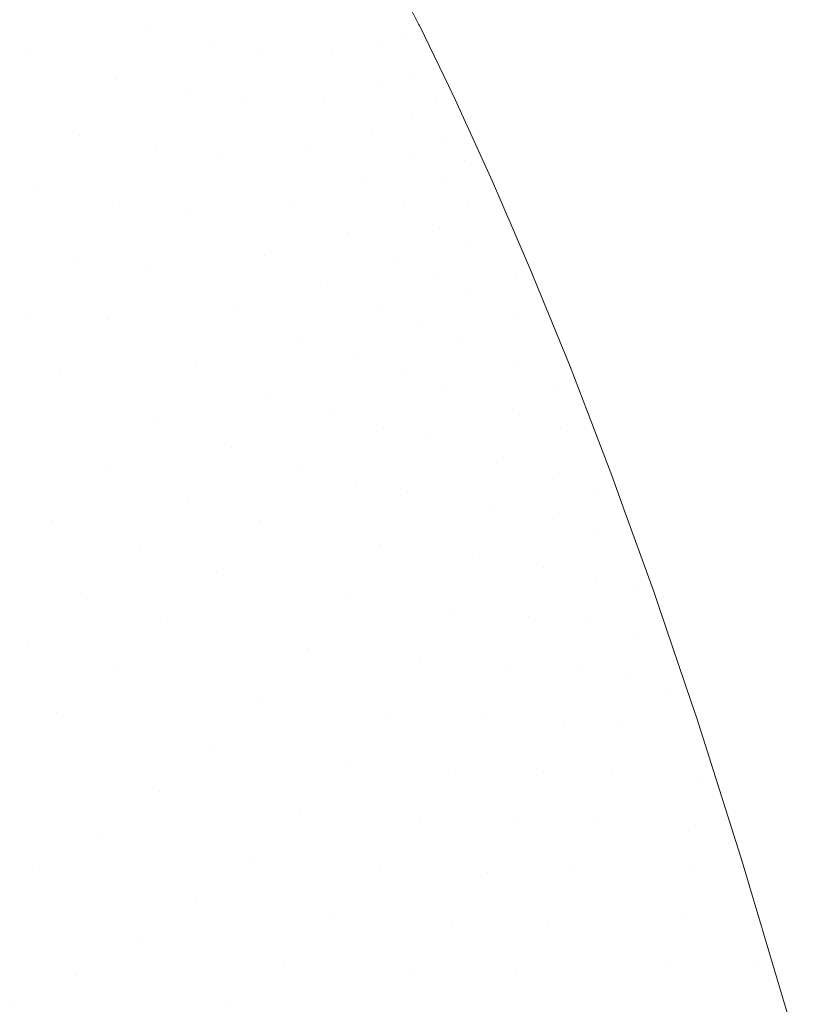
# Model space of a CAD drawing. Header units: centimetres. Extents: x -68 to 68, y -30 to 21.
# Tile 25 of 27: x 65.92 to 67.99, y 14.62 to 17.21. Entities that reach past the tile are written whole.
import ezdxf

# ---------------------------------------------------------------- set-up
doc = ezdxf.new("R2010")
doc.units = ezdxf.units.CM
doc.header["$LTSCALE"] = 2.54
doc.layers.add('Lucido design-1', color=7, linetype='Continuous')

# ---------------------------------------------------------------- blocks, each defined once
blk = doc.blocks.new('Gruppo-1')
at = {"color": 1, "linetype": 'Continuous', "lineweight": 9}
for points, invisible_edges in [([(66.2571, 17.1896, 173.4026), (66.1184, 17.4073, 173.5283), (66.0364, 17.2679, 173.6292)], 11), ([(66.1184, 17.4073, 173.5283), (66.2571, 17.1896, 173.4026), (66.3224, 17.3267, 173.2996)], 11), ([(66.7476, 17.1262, 172.5844), (66.6174, 17.3791, 172.7693), (66.5949, 17.256, 172.8736)], 11), ([(66.6174, 17.3791, 172.7693), (66.7476, 17.1262, 172.5844), (66.7594, 17.2464, 172.487)], 11), ([(66.8667, 17.1476, 172.2201), (66.7603, 17.3593, 172.3898), (66.7594, 17.2464, 172.487)], 11), ([(66.7603, 17.3593, 172.3898), (66.8667, 17.1476, 172.2201), (66.8597, 17.2565, 172.1296)], 11), ([(66.8442, 17.3581, 172.0408), (66.9377, 17.1722, 171.8784), (66.8782, 17.3801, 171.7344)], 11), ([(66.9377, 17.1722, 171.8784), (66.8887, 17.3597, 171.7152), (66.8782, 17.3801, 171.7344)], 9), ([(66.9731, 17.1946, 171.5602), (66.8887, 17.3597, 171.7152), (66.9377, 17.1722, 171.8784)], 10), ([(66.9377, 17.1722, 171.8784), (66.8442, 17.3581, 172.0408), (66.8597, 17.2565, 172.1296)], 11), ([(66.4264, 17.1463, 173.1845), (66.3224, 17.3267, 173.2996), (66.2571, 17.1896, 173.4026)], 11), ([(66.3224, 17.3267, 173.2996), (66.4264, 17.1463, 173.1845), (66.4763, 17.2803, 173.0814)], 11), ([(65.8483, 17.2536, 173.789), (65.9394, 17.1239, 173.719), (66.0364, 17.2679, 173.6292)], 11), ([(66.1765, 17.0475, 173.4972), (66.0364, 17.2679, 173.6292), (65.9394, 17.1239, 173.719)], 11), ([(66.0364, 17.2679, 173.6292), (66.1765, 17.0475, 173.4972), (66.2571, 17.1896, 173.4026)], 11), ([(66.559, 17.1259, 172.9756), (66.4763, 17.2803, 173.0814), (66.4264, 17.1463, 173.1845)], 11), ([(66.4763, 17.2803, 173.0814), (66.559, 17.1259, 172.9756), (66.5949, 17.256, 172.8736)], 11), ([(66.7236, 16.9992, 172.681), (66.5949, 17.256, 172.8736), (66.559, 17.1259, 172.9756)], 11), ([(66.5949, 17.256, 172.8736), (66.7236, 16.9992, 172.681), (66.7476, 17.1262, 172.5844)], 11), ([(66.8597, 17.2565, 172.1296), (66.9515, 17.0679, 171.9632), (66.9377, 17.1722, 171.8784)], 11), ([(66.9515, 17.0679, 171.9632), (66.8597, 17.2565, 172.1296), (66.8667, 17.1476, 172.2201)], 11), ([(65.9394, 17.1239, 173.719), (65.8483, 17.2536, 173.789), (65.7362, 17.1072, 173.8679)], 11), ([(66.864, 17.0316, 172.3118), (66.7594, 17.2464, 172.487), (66.7476, 17.1262, 172.5844)], 11), ([(66.7594, 17.2464, 172.487), (66.864, 17.0316, 172.3118), (66.8667, 17.1476, 172.2201)], 11), ([(66.3615, 17.0069, 173.2818), (66.2571, 17.1896, 173.4026), (66.1765, 17.0475, 173.4972)], 11), ([(66.2571, 17.1896, 173.4026), (66.3615, 17.0069, 173.2818), (66.4264, 17.1463, 173.1845)], 11), ([(66.9377, 17.1722, 171.8784), (67.0204, 16.999, 171.7134), (66.9731, 17.1946, 171.5602)], 11), ([(67.0204, 16.999, 171.7134), (66.9749, 17.1908, 171.5563), (66.9731, 17.1946, 171.5602)], 9), ([(67.0521, 17.0309, 171.3932), (66.9749, 17.1908, 171.5563), (67.0204, 16.999, 171.7134)], 10), ([(67.0204, 16.999, 171.7134), (66.9377, 17.1722, 171.8784), (66.9515, 17.0679, 171.9632)], 11), ([(66.5089, 16.9899, 173.0738), (66.4264, 17.1463, 173.1845), (66.3615, 17.0069, 173.2818)], 11), ([(66.4264, 17.1463, 173.1845), (66.5089, 16.9899, 173.0738), (66.559, 17.1259, 172.9756)], 11), ([(66.6864, 16.8662, 172.7753), (66.559, 17.1259, 172.9756), (66.5089, 16.9899, 173.0738)], 11), ([(66.559, 17.1259, 172.9756), (66.6864, 16.8662, 172.7753), (66.7236, 16.9992, 172.681)], 11), ([(66.8503, 16.9087, 172.4036), (66.7476, 17.1262, 172.5844), (66.7236, 16.9992, 172.681)], 11), ([(66.7476, 17.1262, 172.5844), (66.8503, 16.9087, 172.4036), (66.864, 17.0316, 172.3118)], 11), ([(66.9566, 16.9566, 172.0498), (66.8667, 17.1476, 172.2201), (66.864, 17.0316, 172.3118)], 11), ([(66.8667, 17.1476, 172.2201), (66.9566, 16.9566, 172.0498), (66.9515, 17.0679, 171.9632)], 11), ([(65.7362, 17.1072, 173.8679), (65.828, 16.9771, 173.7953), (65.9394, 17.1239, 173.719)], 11), ([(66.0806, 16.9022, 173.5815), (65.9394, 17.1239, 173.719), (65.828, 16.9771, 173.7953)], 11), ([(65.9394, 17.1239, 173.719), (66.0806, 16.9022, 173.5815), (66.1765, 17.0475, 173.4972)], 11), ([(66.2812, 16.8635, 173.3712), (66.1765, 17.0475, 173.4972), (66.0806, 16.9022, 173.5815)], 11), ([(66.1765, 17.0475, 173.4972), (66.2812, 16.8635, 173.3712), (66.3615, 17.0069, 173.2818)], 11), ([(66.9515, 17.0679, 171.9632), (67.0324, 16.8927, 171.7952), (67.0204, 16.999, 171.7134)], 11), ([(67.0324, 16.8927, 171.7952), (66.9515, 17.0679, 171.9632), (66.9566, 16.9566, 172.0498)], 11), ([(66.9519, 16.8385, 172.1373), (66.864, 17.0316, 172.3118), (66.8503, 16.9087, 172.4036)], 11), ([(66.864, 17.0316, 172.3118), (66.9519, 16.8385, 172.1373), (66.9566, 16.9566, 172.0498)], 11), ([(67.0204, 16.999, 171.7134), (67.095, 16.8353, 171.5463), (67.0521, 17.0309, 171.3932)], 11), ([(67.069, 16.9959, 171.3574), (67.0521, 17.0309, 171.3932), (67.095, 16.8353, 171.5463)], 10), ([(66.4437, 16.8492, 173.1664), (66.3615, 17.0069, 173.2818), (66.2812, 16.8635, 173.3712)], 11), ([(66.3615, 17.0069, 173.2818), (66.4437, 16.8492, 173.1664), (66.5089, 16.9899, 173.0738)], 11), ([(66.8245, 16.7797, 172.4946), (66.7236, 16.9992, 172.681), (66.6864, 16.8662, 172.7753)], 11), ([(66.7236, 16.9992, 172.681), (66.8245, 16.7797, 172.4946), (66.8503, 16.9087, 172.4036)], 11), ([(67.095, 16.8353, 171.5463), (67.0204, 16.999, 171.7134), (67.0324, 16.8927, 171.7952)], 11), ([(67.1673, 16.7805, 171.121), (67.069, 16.9959, 171.3574), (67.095, 16.8353, 171.5463)], 10), ([(65.9697, 16.7556, 173.6533), (65.828, 16.9771, 173.7953), (65.7031, 16.8298, 173.8564)], 11), ([(65.828, 16.9771, 173.7953), (65.9697, 16.7556, 173.6533), (66.0806, 16.9022, 173.5815)], 11), ([(66.6348, 16.7283, 172.8661), (66.5089, 16.9899, 173.0738), (66.4437, 16.8492, 173.1664)], 11), ([(66.5089, 16.9899, 173.0738), (66.6348, 16.7283, 172.8661), (66.6864, 16.8662, 172.7753)], 11), ([(67.0357, 16.7797, 171.8786), (66.9566, 16.9566, 172.0498), (66.9519, 16.8385, 172.1373)], 11), ([(66.9566, 16.9566, 172.0498), (67.0357, 16.7797, 171.8786), (67.0324, 16.8927, 171.7952)], 11), ([(66.1853, 16.7179, 173.4509), (66.0806, 16.9022, 173.5815), (65.9697, 16.7556, 173.6533)], 11), ([(66.0806, 16.9022, 173.5815), (66.1853, 16.7179, 173.4509), (66.2812, 16.8635, 173.3712)], 11), ([(66.9363, 16.7141, 172.225), (66.8503, 16.9087, 172.4036), (66.8245, 16.7797, 172.4946)], 11), ([(66.8503, 16.9087, 172.4036), (66.9363, 16.7141, 172.225), (66.9519, 16.8385, 172.1373)], 11), ([(67.0324, 16.8927, 171.7952), (67.1053, 16.7276, 171.6257), (67.095, 16.8353, 171.5463)], 11), ([(67.1053, 16.7276, 171.6257), (67.0324, 16.8927, 171.7952), (67.0357, 16.7797, 171.8786)], 11), ([(66.7853, 16.6454, 172.5835), (66.6864, 16.8662, 172.7753), (66.6348, 16.7283, 172.8661)], 11), ([(66.6864, 16.8662, 172.7753), (66.7853, 16.6454, 172.5835), (66.8245, 16.7797, 172.4946)], 11), ([(66.3631, 16.7054, 173.2515), (66.2812, 16.8635, 173.3712), (66.1853, 16.7179, 173.4509)], 11), ([(66.2812, 16.8635, 173.3712), (66.3631, 16.7054, 173.2515), (66.4437, 16.8492, 173.1664)], 11), ([(66.5683, 16.5868, 172.9516), (66.4437, 16.8492, 173.1664), (66.3631, 16.7054, 173.2515)], 11), ([(66.4437, 16.8492, 173.1664), (66.5683, 16.5868, 172.9516), (66.6348, 16.7283, 172.8661)], 11), ([(65.7031, 16.8298, 173.8564), (65.8447, 16.61, 173.7109), (65.9697, 16.7556, 173.6533)], 11), ([(67.0291, 16.6603, 171.9629), (66.9519, 16.8385, 172.1373), (66.9363, 16.7141, 172.225)], 11), ([(66.9519, 16.8385, 172.1373), (67.0291, 16.6603, 171.9629), (67.0357, 16.7797, 171.8786)], 11), ([(67.095, 16.8353, 171.5463), (67.2267, 16.5283, 171.2071), (67.1673, 16.7805, 171.121)], 11), ([(67.2267, 16.5283, 171.2071), (67.095, 16.8353, 171.5463), (67.1053, 16.7276, 171.6257)], 11), ([(66.9084, 16.584, 172.3117), (66.8245, 16.7797, 172.4946), (66.7853, 16.6454, 172.5835)], 11), ([(66.8245, 16.7797, 172.4946), (66.9084, 16.584, 172.3117), (66.9363, 16.7141, 172.225)], 11), ([(67.1068, 16.6134, 171.7066), (67.0357, 16.7797, 171.8786), (67.0291, 16.6603, 171.9629)], 11), ([(67.0357, 16.7797, 171.8786), (67.1068, 16.6134, 171.7066), (67.1053, 16.7276, 171.6257)], 11), ([(67.2267, 16.5283, 171.2071), (67.1895, 16.7291, 171.0607), (67.1673, 16.7805, 171.121)], 9), ([(66.0743, 16.5723, 173.5189), (65.9697, 16.7556, 173.6533), (65.8447, 16.61, 173.7109)], 11), ([(65.9697, 16.7556, 173.6533), (66.0743, 16.5723, 173.5189), (66.1853, 16.7179, 173.4509)], 11), ([(66.2668, 16.5602, 173.3274), (66.1853, 16.7179, 173.4509), (66.0743, 16.5723, 173.5189)], 11), ([(66.1853, 16.7179, 173.4509), (66.2668, 16.5602, 173.3274), (66.3631, 16.7054, 173.2515)], 11), ([(66.7319, 16.5069, 172.6689), (66.6348, 16.7283, 172.8661), (66.5683, 16.5868, 172.9516)], 11), ([(66.6348, 16.7283, 172.8661), (66.7319, 16.5069, 172.6689), (66.7853, 16.6454, 172.5835)], 11), ([(67.0115, 16.5349, 172.0472), (66.9363, 16.7141, 172.225), (66.9084, 16.584, 172.3117)], 11), ([(66.9363, 16.7141, 172.225), (67.0115, 16.5349, 172.0472), (67.0291, 16.6603, 171.9629)], 11), ([(67.1053, 16.7276, 171.6257), (67.2339, 16.4187, 171.2828), (67.2267, 16.5283, 171.2071)], 11), ([(67.2339, 16.4187, 171.2828), (67.1053, 16.7276, 171.6257), (67.1068, 16.6134, 171.7066)], 11), ([(67.2676, 16.5481, 170.8488), (67.1895, 16.7291, 171.0607), (67.2267, 16.5283, 171.2071)], 10), ([(66.4862, 16.4433, 173.0304), (66.3631, 16.7054, 173.2515), (66.2668, 16.5602, 173.3274)], 11), ([(66.3631, 16.7054, 173.2515), (66.4862, 16.4433, 173.0304), (66.5683, 16.5868, 172.9516)], 11), ([(67.0984, 16.493, 171.7882), (67.0291, 16.6603, 171.9629), (67.0115, 16.5349, 172.0472)], 11), ([(67.0291, 16.6603, 171.9629), (67.0984, 16.493, 171.7882), (67.1068, 16.6134, 171.7066)], 11), ([(66.8672, 16.4492, 172.3964), (66.7853, 16.6454, 172.5835), (66.7319, 16.5069, 172.6689)], 11), ([(66.7853, 16.6454, 172.5835), (66.8672, 16.4492, 172.3964), (66.9084, 16.584, 172.3117)], 11), ([(65.949, 16.4286, 173.5736), (65.8447, 16.61, 173.7109), (65.7071, 16.4676, 173.7528)], 11), ([(65.8447, 16.61, 173.7109), (65.949, 16.4286, 173.5736), (66.0743, 16.5723, 173.5189)], 11), ([(67.2321, 16.3029, 171.3598), (67.1068, 16.6134, 171.7066), (67.0984, 16.493, 171.7882)], 11), ([(67.1068, 16.6134, 171.7066), (67.2321, 16.3029, 171.3598), (67.2339, 16.4187, 171.2828)], 11), ([(66.6636, 16.3656, 172.7494), (66.5683, 16.5868, 172.9516), (66.4862, 16.4433, 173.0304)], 11), ([(66.5683, 16.5868, 172.9516), (66.6636, 16.3656, 172.7494), (66.7319, 16.5069, 172.6689)], 11), ([(66.9817, 16.4042, 172.1307), (66.9084, 16.584, 172.3117), (66.8672, 16.4492, 172.3964)], 11), ([(66.9084, 16.584, 172.3117), (66.9817, 16.4042, 172.1307), (67.0115, 16.5349, 172.0472)], 11), ([(66.1553, 16.4158, 173.3923), (66.0743, 16.5723, 173.5189), (65.949, 16.4286, 173.5736)], 11), ([(66.0743, 16.5723, 173.5189), (66.1553, 16.4158, 173.3923), (66.2668, 16.5602, 173.3274)], 11), ([(66.3887, 16.2997, 173.1006), (66.2668, 16.5602, 173.3274), (66.1553, 16.4158, 173.3923)], 11), ([(66.2668, 16.5602, 173.3274), (66.3887, 16.2997, 173.1006), (66.4862, 16.4433, 173.0304)], 11), ([(67.0789, 16.367, 171.8699), (67.0115, 16.5349, 172.0472), (66.9817, 16.4042, 172.1307)], 11), ([(67.0115, 16.5349, 172.0472), (67.0789, 16.367, 171.8699), (67.0984, 16.493, 171.7882)], 11), ([(67.2267, 16.5283, 171.2071), (67.3418, 16.241, 170.8626), (67.2676, 16.5481, 170.8488)], 11), ([(67.3418, 16.241, 170.8626), (67.3095, 16.4452, 170.721), (67.2676, 16.5481, 170.8488)], 9), ([(66.8119, 16.3107, 172.4777), (66.7319, 16.5069, 172.6689), (66.6636, 16.3656, 172.7494)], 11), ([(66.7319, 16.5069, 172.6689), (66.8119, 16.3107, 172.4777), (66.8672, 16.4492, 172.3964)], 11), ([(67.3418, 16.241, 170.8626), (67.2267, 16.5283, 171.2071), (67.2339, 16.4187, 171.2828)], 11), ([(67.2204, 16.1814, 171.4375), (67.0984, 16.493, 171.7882), (67.0789, 16.367, 171.8699)], 11), ([(67.0984, 16.493, 171.7882), (67.2204, 16.1814, 171.4375), (67.2321, 16.3029, 171.3598)], 11), ([(65.7071, 16.4676, 173.7528), (65.8107, 16.2893, 173.6138), (65.949, 16.4286, 173.5736)], 11), ([(66.0295, 16.2742, 173.4447), (65.949, 16.4286, 173.5736), (65.8107, 16.2893, 173.6138)], 11), ([(65.949, 16.4286, 173.5736), (66.0295, 16.2742, 173.4447), (66.1553, 16.4158, 173.3923)], 11), ([(66.58, 16.2232, 172.8235), (66.4862, 16.4433, 173.0304), (66.3887, 16.2997, 173.1006)], 11), ([(66.4862, 16.4433, 173.0304), (66.58, 16.2232, 172.8235), (66.6636, 16.3656, 172.7494)], 11), ([(66.9387, 16.2692, 172.2121), (66.8672, 16.4492, 172.3964), (66.8119, 16.3107, 172.4777)], 11), ([(66.8672, 16.4492, 172.3964), (66.9387, 16.2692, 172.2121), (66.9817, 16.4042, 172.1307)], 11), ([(67.3715, 16.2932, 170.532), (67.3095, 16.4452, 170.721), (67.3418, 16.241, 170.8626)], 10), ([(66.2761, 16.158, 173.1609), (66.1553, 16.4158, 173.3923), (66.0295, 16.2742, 173.4447)], 11), ([(66.1553, 16.4158, 173.3923), (66.2761, 16.158, 173.1609), (66.3887, 16.2997, 173.1006)], 11), ([(67.0473, 16.2361, 171.9506), (66.9817, 16.4042, 172.1307), (66.9387, 16.2692, 172.2121)], 11), ([(66.9817, 16.4042, 172.1307), (67.0473, 16.2361, 171.9506), (67.0789, 16.367, 171.8699)], 11), ([(67.3462, 16.1301, 170.9356), (67.2339, 16.4187, 171.2828), (67.2321, 16.3029, 171.3598)], 11), ([(67.2339, 16.4187, 171.2828), (67.3462, 16.1301, 170.9356), (67.3418, 16.241, 170.8626)], 11), ([(66.7419, 16.1702, 172.5544), (66.6636, 16.3656, 172.7494), (66.58, 16.2232, 172.8235)], 11), ([(66.6636, 16.3656, 172.7494), (66.7419, 16.1702, 172.5544), (66.8119, 16.3107, 172.4777)], 11), ([(67.1976, 16.0549, 171.5151), (67.0789, 16.367, 171.8699), (67.0473, 16.2361, 171.9506)], 11), ([(67.0789, 16.367, 171.8699), (67.1976, 16.0549, 171.5151), (67.2204, 16.1814, 171.4375)], 11), ([(66.4811, 16.0815, 172.8897), (66.3887, 16.2997, 173.1006), (66.2761, 16.158, 173.1609)], 11), ([(66.3887, 16.2997, 173.1006), (66.4811, 16.0815, 172.8897), (66.58, 16.2232, 172.8235)], 11), ([(66.8816, 16.1312, 172.2903), (66.8119, 16.3107, 172.4777), (66.7419, 16.1702, 172.5544)], 11), ([(66.8119, 16.3107, 172.4777), (66.8816, 16.1312, 172.2903), (66.9387, 16.2692, 172.2121)], 11), ([(67.3416, 16.0135, 171.0098), (67.2321, 16.3029, 171.3598), (67.2204, 16.1814, 171.4375)], 11), ([(67.2321, 16.3029, 171.3598), (67.3416, 16.0135, 171.0098), (67.3462, 16.1301, 170.9356)], 11), ([(65.8107, 16.2893, 173.6138), (65.8907, 16.1378, 173.4833), (66.0295, 16.2742, 173.4447)], 11), ([(66.1492, 16.0204, 173.2098), (66.0295, 16.2742, 173.4447), (65.8907, 16.1378, 173.4833)], 11), ([(66.0295, 16.2742, 173.4447), (66.1492, 16.0204, 173.2098), (66.2761, 16.158, 173.1609)], 11), ([(67.3418, 16.241, 170.8626), (67.4451, 15.9673, 170.5144), (67.3715, 16.2932, 170.532)], 11), ([(67.4451, 15.9673, 170.5144), (67.4173, 16.1739, 170.3765), (67.3715, 16.2932, 170.532)], 9), ([(67.0025, 16.1013, 172.0294), (66.9387, 16.2692, 172.2121), (66.8816, 16.1312, 172.2903)], 11), ([(66.9387, 16.2692, 172.2121), (67.0025, 16.1013, 172.0294), (67.0473, 16.2361, 171.9506)], 11), ([(66.6567, 16.0291, 172.6251), (66.58, 16.2232, 172.8235), (66.4811, 16.0815, 172.8897)], 11), ([(66.58, 16.2232, 172.8235), (66.6567, 16.0291, 172.6251), (66.7419, 16.1702, 172.5544)], 11), ([(67.1627, 15.924, 171.5918), (67.0473, 16.2361, 171.9506), (67.0025, 16.1013, 172.0294)], 11), ([(67.0473, 16.2361, 171.9506), (67.1627, 15.924, 171.5918), (67.1976, 16.0549, 171.5151)], 11), ([(67.4451, 15.9673, 170.5144), (67.3418, 16.241, 170.8626), (67.3462, 16.1301, 170.9356)], 11), ([(66.8099, 15.9915, 172.364), (66.7419, 16.1702, 172.5544), (66.6567, 16.0291, 172.6251)], 11), ([(66.7419, 16.1702, 172.5544), (66.8099, 15.9915, 172.364), (66.8816, 16.1312, 172.2903)], 11), ([(67.327, 15.8915, 171.0847), (67.2204, 16.1814, 171.4375), (67.1976, 16.0549, 171.5151)], 11), ([(67.2204, 16.1814, 171.4375), (67.327, 15.8915, 171.0847), (67.3416, 16.0135, 171.0098)], 11), ([(67.4815, 16.0064, 170.1584), (67.4173, 16.1739, 170.3765), (67.4451, 15.9673, 170.5144)], 10), ([(66.3672, 15.9425, 172.9466), (66.2761, 16.158, 173.1609), (66.1492, 16.0204, 173.2098)], 11), ([(66.2761, 16.158, 173.1609), (66.3672, 15.9425, 172.9466), (66.4811, 16.0815, 172.8897)], 11), ([(66.0095, 15.8889, 173.2462), (65.8907, 16.1378, 173.4833), (65.7407, 16.0086, 173.5074)], 11), ([(65.8907, 16.1378, 173.4833), (66.0095, 15.8889, 173.2462), (66.1492, 16.0204, 173.2098)], 11), ([(66.9437, 15.9638, 172.1051), (66.8816, 16.1312, 172.2903), (66.8099, 15.9915, 172.364)], 11), ([(66.8816, 16.1312, 172.2903), (66.9437, 15.9638, 172.1051), (67.0025, 16.1013, 172.0294)], 11), ([(67.447, 15.8557, 170.5854), (67.3462, 16.1301, 170.9356), (67.3416, 16.0135, 171.0098)], 11), ([(67.3462, 16.1301, 170.9356), (67.447, 15.8557, 170.5854), (67.4451, 15.9673, 170.5144)], 11), ([(67.1147, 15.7899, 171.6665), (67.0025, 16.1013, 172.0294), (66.9437, 15.9638, 172.1051)], 11), ([(67.0025, 16.1013, 172.0294), (67.1147, 15.7899, 171.6665), (67.1627, 15.924, 171.5918)], 11), ([(66.5564, 15.8894, 172.6883), (66.4811, 16.0815, 172.8897), (66.3672, 15.9425, 172.9466)], 11), ([(66.4811, 16.0815, 172.8897), (66.5564, 15.8894, 172.6883), (66.6567, 16.0291, 172.6251)], 11), ([(67.3013, 15.7649, 171.1594), (67.1976, 16.0549, 171.5151), (67.1627, 15.924, 171.5918)], 11), ([(67.1976, 16.0549, 171.5151), (67.3013, 15.7649, 171.1594), (67.327, 15.8915, 171.0847)], 11), ([(66.2394, 15.8084, 172.993), (66.1492, 16.0204, 173.2098), (66.0095, 15.8889, 173.2462)], 11), ([(66.1492, 16.0204, 173.2098), (66.2394, 15.8084, 172.993), (66.3672, 15.9425, 172.9466)], 11), ([(66.7824, 15.6868, 172.2421), (66.6567, 16.0291, 172.6251), (66.5564, 15.8894, 172.6883)], 11), ([(66.8099, 15.9915, 172.364), (66.6567, 16.0291, 172.6251), (66.7824, 15.6868, 172.2421)], 11), ([(67.4399, 15.7385, 170.6576), (67.3416, 16.0135, 171.0098), (67.327, 15.8915, 171.0847)], 11), ([(67.3416, 16.0135, 171.0098), (67.4399, 15.7385, 170.6576), (67.447, 15.8557, 170.5854)], 11), ([(65.7407, 16.0086, 173.5074), (65.8585, 15.7656, 173.2694), (66.0095, 15.8889, 173.2462)], 11), ([(66.7824, 15.6868, 172.2421), (66.8705, 15.8251, 172.1764), (66.8099, 15.9915, 172.364)], 11), ([(66.8099, 15.9915, 172.364), (66.8705, 15.8251, 172.1764), (66.9437, 15.9638, 172.1051)], 11), ([(67.4451, 15.9673, 170.5144), (67.5393, 15.7032, 170.1638), (67.4815, 16.0064, 170.1584)], 11), ([(67.5393, 15.7032, 170.1638), (67.5158, 15.9114, 170.029), (67.4815, 16.0064, 170.1584)], 9), ([(67.053, 15.6537, 171.7383), (66.9437, 15.9638, 172.1051), (66.8705, 15.8251, 172.1764)], 11), ([(66.9437, 15.9638, 172.1051), (67.053, 15.6537, 171.7383), (67.1147, 15.7899, 171.6665)], 11), ([(67.5393, 15.7032, 170.1638), (67.4451, 15.9673, 170.5144), (67.447, 15.8557, 170.5854)], 11), ([(66.4414, 15.753, 172.7427), (66.3672, 15.9425, 172.9466), (66.2394, 15.8084, 172.993)], 11), ([(66.3672, 15.9425, 172.9466), (66.4414, 15.753, 172.7427), (66.5564, 15.8894, 172.6883)], 11), ([(67.2635, 15.6344, 171.2332), (67.1627, 15.924, 171.5918), (67.1147, 15.7899, 171.6665)], 11), ([(67.1627, 15.924, 171.5918), (67.2635, 15.6344, 171.2332), (67.3013, 15.7649, 171.1594)], 11), ([(67.5926, 15.6987, 169.7394), (67.5158, 15.9114, 170.029), (67.5393, 15.7032, 170.1638)], 10), ([(66.0988, 15.681, 173.0278), (66.0095, 15.8889, 173.2462), (65.8585, 15.7656, 173.2694)], 11), ([(66.0095, 15.8889, 173.2462), (66.0988, 15.681, 173.0278), (66.2394, 15.8084, 172.993)], 11), ([(66.6797, 15.5508, 172.301), (66.5564, 15.8894, 172.6883), (66.4414, 15.753, 172.7427)], 11), ([(66.5564, 15.8894, 172.6883), (66.6797, 15.5508, 172.301), (66.7824, 15.6868, 172.2421)], 11), ([(67.4228, 15.6164, 170.7303), (67.327, 15.8915, 171.0847), (67.3013, 15.7649, 171.1594)], 11), ([(67.327, 15.8915, 171.0847), (67.4228, 15.6164, 170.7303), (67.4399, 15.7385, 170.6576)], 11), ([(67.539, 15.5911, 170.2332), (67.447, 15.8557, 170.5854), (67.4399, 15.7385, 170.6576)], 11), ([(67.447, 15.8557, 170.5854), (67.539, 15.5911, 170.2332), (67.5393, 15.7032, 170.1638)], 11), ([(66.3127, 15.6219, 172.7872), (66.2394, 15.8084, 172.993), (66.0988, 15.681, 173.0278)], 11), ([(66.2394, 15.8084, 172.993), (66.3127, 15.6219, 172.7872), (66.4414, 15.753, 172.7427)], 11), ([(66.977, 15.517, 171.806), (66.8705, 15.8251, 172.1764), (66.7824, 15.6868, 172.2421)], 11), ([(66.8705, 15.8251, 172.1764), (66.977, 15.517, 171.806), (67.053, 15.6537, 171.7383)], 11), ([(67.2128, 15.5012, 171.3051), (67.1147, 15.7899, 171.6665), (67.053, 15.6537, 171.7383)], 11), ([(67.1147, 15.7899, 171.6665), (67.2128, 15.5012, 171.3051), (67.2635, 15.6344, 171.2332)], 11), ([(65.9472, 15.5625, 173.0504), (65.8585, 15.7656, 173.2694), (65.6985, 15.6523, 173.2789)], 11), ([(65.8585, 15.7656, 173.2694), (65.9472, 15.5625, 173.0504), (66.0988, 15.681, 173.0278)], 11), ([(66.5627, 15.4188, 172.3519), (66.4414, 15.753, 172.7427), (66.3127, 15.6219, 172.7872)], 11), ([(66.4414, 15.753, 172.7427), (66.5627, 15.4188, 172.3519), (66.6797, 15.5508, 172.301)], 11), ([(67.3946, 15.49, 170.8028), (67.3013, 15.7649, 171.1594), (67.2635, 15.6344, 171.2332)], 11), ([(67.3013, 15.7649, 171.1594), (67.3946, 15.49, 170.8028), (67.4228, 15.6164, 170.7303)], 11), ([(67.5297, 15.4737, 170.3038), (67.4399, 15.7385, 170.6576), (67.4228, 15.6164, 170.7303)], 11), ([(67.4399, 15.7385, 170.6576), (67.5297, 15.4737, 170.3038), (67.539, 15.5911, 170.2332)], 11), ([(67.6262, 15.4474, 169.8115), (67.5393, 15.7032, 170.1638), (67.539, 15.5911, 170.2332)], 11), ([(67.5393, 15.7032, 170.1638), (67.6262, 15.4474, 169.8115), (67.5926, 15.6987, 169.7394)], 11), ([(66.1714, 15.4982, 172.8208), (66.0988, 15.681, 173.0278), (65.9472, 15.5625, 173.0504)], 11), ([(66.0988, 15.681, 173.0278), (66.1714, 15.4982, 172.8208), (66.3127, 15.6219, 172.7872)], 11), ([(66.8865, 15.3813, 171.8685), (66.7824, 15.6868, 172.2421), (66.6797, 15.5508, 172.301)], 11), ([(66.7824, 15.6868, 172.2421), (66.8865, 15.3813, 171.8685), (66.977, 15.517, 171.806)], 11), ([(67.6262, 15.4474, 169.8115), (67.6069, 15.6564, 169.6794), (67.5926, 15.6987, 169.7394)], 9), ([(65.6985, 15.6523, 173.2789), (65.7867, 15.4545, 173.0602), (65.9472, 15.5625, 173.0504)], 11), ([(67.1485, 15.3664, 171.3741), (67.053, 15.6537, 171.7383), (66.977, 15.517, 171.806)], 11), ([(67.053, 15.6537, 171.7383), (67.1485, 15.3664, 171.3741), (67.2128, 15.5012, 171.3051)], 11), ([(67.6912, 15.4082, 169.3276), (67.6069, 15.6564, 169.6794), (67.6262, 15.4474, 169.8115)], 10), ([(67.3543, 15.3601, 170.8745), (67.2635, 15.6344, 171.2332), (67.2128, 15.5012, 171.3051)], 11), ([(67.2635, 15.6344, 171.2332), (67.3543, 15.3601, 170.8745), (67.3946, 15.49, 170.8028)], 11), ([(66.4324, 15.293, 172.3937), (66.3127, 15.6219, 172.7872), (66.1714, 15.4982, 172.8208)], 11), ([(66.3127, 15.6219, 172.7872), (66.4324, 15.293, 172.3937), (66.5627, 15.4188, 172.3519)], 11), ([(67.5102, 15.3516, 170.3748), (67.4228, 15.6164, 170.7303), (67.3946, 15.49, 170.8028)], 11), ([(67.4228, 15.6164, 170.7303), (67.5102, 15.3516, 170.3748), (67.5297, 15.4737, 170.3038)], 11), ([(67.703, 15.0857, 169.5252), (67.539, 15.5911, 170.2332), (67.5297, 15.4737, 170.3038)], 11), ([(67.6262, 15.4474, 169.8115), (67.539, 15.5911, 170.2332), (67.703, 15.0857, 169.5252)], 11), ([(66.0194, 15.3836, 172.8429), (65.9472, 15.5625, 173.0504), (65.7867, 15.4545, 173.0602)], 11), ([(65.9472, 15.5625, 173.0504), (66.0194, 15.3836, 172.8429), (66.1714, 15.4982, 172.8208)], 11), ([(66.7817, 15.2485, 171.9244), (66.6797, 15.5508, 172.301), (66.5627, 15.4188, 172.3519)], 11), ([(66.6797, 15.5508, 172.301), (66.7817, 15.2485, 171.9244), (66.8865, 15.3813, 171.8685)], 11), ([(66.2901, 15.1752, 172.4256), (66.1714, 15.4982, 172.8208), (66.0194, 15.3836, 172.8429)], 11), ([(66.1714, 15.4982, 172.8208), (66.2901, 15.1752, 172.4256), (66.4324, 15.293, 172.3937)], 11), ([(67.0702, 15.2316, 171.4392), (66.977, 15.517, 171.806), (66.8865, 15.3813, 171.8685)], 11), ([(66.977, 15.517, 171.806), (67.0702, 15.2316, 171.4392), (67.1485, 15.3664, 171.3741)], 11), ([(67.3012, 15.2278, 170.9442), (67.2128, 15.5012, 171.3051), (67.1485, 15.3664, 171.3741)], 11), ([(67.2128, 15.5012, 171.3051), (67.3012, 15.2278, 170.9442), (67.3543, 15.3601, 170.8745)], 11), ([(67.4797, 15.2254, 170.4456), (67.3946, 15.49, 170.8028), (67.3543, 15.3601, 170.8745)], 11), ([(67.3946, 15.49, 170.8028), (67.4797, 15.2254, 170.4456), (67.5102, 15.3516, 170.3748)], 11), ([(67.6899, 14.9682, 169.5934), (67.5297, 15.4737, 170.3038), (67.5102, 15.3516, 170.3748)], 11), ([(67.5297, 15.4737, 170.3038), (67.6899, 14.9682, 169.5934), (67.703, 15.0857, 169.5252)], 11), ([(65.7867, 15.4545, 173.0602), (65.8586, 15.2799, 172.853), (66.0194, 15.3836, 172.8429)], 11), ([(67.703, 15.0857, 169.5252), (67.7071, 15.1984, 169.4579), (67.6262, 15.4474, 169.8115)], 11), ([(67.6262, 15.4474, 169.8115), (67.7071, 15.1984, 169.4579), (67.6912, 15.4082, 169.3276)], 11), ([(66.663, 15.1204, 171.9729), (66.5627, 15.4188, 172.3519), (66.4324, 15.293, 172.3937)], 11), ([(66.5627, 15.4188, 172.3519), (66.663, 15.1204, 171.9729), (66.7817, 15.2485, 171.9244)], 11), ([(67.7049, 15.3678, 169.2704), (67.6912, 15.4082, 169.3276), (67.7071, 15.1984, 169.4579)], 10), ([(66.1374, 15.067, 172.447), (66.0194, 15.3836, 172.8429), (65.8586, 15.2799, 172.853)], 11), ([(66.0194, 15.3836, 172.8429), (66.1374, 15.067, 172.447), (66.2901, 15.1752, 172.4256)], 11), ([(66.9776, 15.0983, 171.4993), (66.8865, 15.3813, 171.8685), (66.7817, 15.2485, 171.9244)], 11), ([(66.8865, 15.3813, 171.8685), (66.9776, 15.0983, 171.4993), (67.0702, 15.2316, 171.4392)], 11), ([(67.2347, 15.0944, 171.0112), (67.1485, 15.3664, 171.3741), (67.0702, 15.2316, 171.4392)], 11), ([(67.1485, 15.3664, 171.3741), (67.2347, 15.0944, 171.0112), (67.3012, 15.2278, 170.9442)], 11), ([(67.8249, 14.9912, 168.7179), (67.7049, 15.3678, 169.2704), (67.7071, 15.1984, 169.4579)], 10), ([(67.4372, 15.0961, 170.5155), (67.3543, 15.3601, 170.8745), (67.3012, 15.2278, 170.9442)], 11), ([(67.3543, 15.3601, 170.8745), (67.4372, 15.0961, 170.5155), (67.4797, 15.2254, 170.4456)], 11), ([(67.6666, 14.8464, 169.6621), (67.5102, 15.3516, 170.3748), (67.4797, 15.2254, 170.4456)], 11), ([(67.5102, 15.3516, 170.3748), (67.6666, 14.8464, 169.6621), (67.6899, 14.9682, 169.5934)], 11), ([(66.5314, 14.9989, 172.013), (66.4324, 15.293, 172.3937), (66.2901, 15.1752, 172.4256)], 11), ([(66.4324, 15.293, 172.3937), (66.5314, 14.9989, 172.013), (66.663, 15.1204, 171.9729)], 11), ([(65.9762, 14.97, 172.4575), (65.8586, 15.2799, 172.853), (65.6912, 15.1883, 172.8511)], 11), ([(65.8586, 15.2799, 172.853), (65.9762, 14.97, 172.4575), (66.1374, 15.067, 172.447)], 11), ([(66.8709, 14.9683, 171.5532), (66.7817, 15.2485, 171.9244), (66.663, 15.1204, 171.9729)], 11), ([(66.7817, 15.2485, 171.9244), (66.8709, 14.9683, 171.5532), (66.9776, 15.0983, 171.4993)], 11), ([(67.1542, 14.9613, 171.0744), (67.0702, 15.2316, 171.4392), (66.9776, 15.0983, 171.4993)], 11), ([(67.0702, 15.2316, 171.4392), (67.1542, 14.9613, 171.0744), (67.2347, 15.0944, 171.0112)], 11), ([(67.382, 14.9648, 170.5836), (67.3012, 15.2278, 170.9442), (67.2347, 15.0944, 171.0112)], 11), ([(67.3012, 15.2278, 170.9442), (67.382, 14.9648, 170.5836), (67.4372, 15.0961, 170.5155)], 11), ([(67.6322, 14.7211, 169.7306), (67.4797, 15.2254, 170.4456), (67.4372, 15.0961, 170.5155)], 11), ([(67.4797, 15.2254, 170.4456), (67.6322, 14.7211, 169.7306), (67.6666, 14.8464, 169.6621)], 11), ([(65.6912, 15.1883, 172.8511), (65.8088, 14.8854, 172.457), (65.9762, 14.97, 172.4575)], 11), ([(67.8546, 14.7152, 168.7477), (67.7071, 15.1984, 169.4579), (67.703, 15.0857, 169.5252)], 11), ([(67.7071, 15.1984, 169.4579), (67.8546, 14.7152, 168.7477), (67.8249, 14.9912, 168.7179)], 11), ([(66.3882, 14.8857, 172.0437), (66.2901, 15.1752, 172.4256), (66.1374, 15.067, 172.447)], 11), ([(66.2901, 15.1752, 172.4256), (66.3882, 14.8857, 172.0437), (66.5314, 14.9989, 172.013)], 11), ([(66.7508, 14.8435, 171.6), (66.663, 15.1204, 171.9729), (66.5314, 14.9989, 172.013)], 11), ([(66.663, 15.1204, 171.9729), (66.7508, 14.8435, 171.6), (66.8709, 14.9683, 171.5532)], 11), ([(67.0598, 14.8302, 171.1327), (66.9776, 15.0983, 171.4993), (66.8709, 14.9683, 171.5532)], 11), ([(66.9776, 15.0983, 171.4993), (67.0598, 14.8302, 171.1327), (67.1542, 14.9613, 171.0744)], 11), ([(67.3134, 14.8327, 170.649), (67.2347, 15.0944, 171.0112), (67.1542, 14.9613, 171.0744)], 11), ([(67.2347, 15.0944, 171.0112), (67.3134, 14.8327, 170.649), (67.382, 14.9648, 170.5836)], 11), ([(67.586, 14.5931, 169.7982), (67.4372, 15.0961, 170.5155), (67.382, 14.9648, 170.5836)], 11), ([(67.4372, 15.0961, 170.5155), (67.586, 14.5931, 169.7982), (67.6322, 14.7211, 169.7306)], 11), ([(67.703, 15.0857, 169.5252), (67.6899, 14.9682, 169.5934), (67.8313, 14.485, 168.8806)], 11), ([(67.8313, 14.485, 168.8806), (67.8546, 14.7152, 168.7477), (67.703, 15.0857, 169.5252)], 11), ([(66.2349, 14.7826, 172.0646), (66.1374, 15.067, 172.447), (65.9762, 14.97, 172.4575)], 11), ([(66.1374, 15.067, 172.447), (66.2349, 14.7826, 172.0646), (66.3882, 14.8857, 172.0437)], 11), ([(66.6181, 14.7256, 171.6387), (66.5314, 14.9989, 172.013), (66.3882, 14.8857, 172.0437)], 11), ([(66.5314, 14.9989, 172.013), (66.6181, 14.7256, 171.6387), (66.7508, 14.8435, 171.6)], 11), ([(67.8546, 14.7152, 168.7477), (67.8443, 14.926, 168.6198), (67.8249, 14.9912, 168.7179)], 9), ([(66.0736, 14.6908, 172.0754), (65.9762, 14.97, 172.4575), (65.8088, 14.8854, 172.457)], 11), ([(65.9762, 14.97, 172.4575), (66.0736, 14.6908, 172.0754), (66.2349, 14.7826, 172.0646)], 11), ([(66.9515, 14.7027, 171.1851), (66.8709, 14.9683, 171.5532), (66.7508, 14.8435, 171.6)], 11), ([(66.8709, 14.9683, 171.5532), (66.9515, 14.7027, 171.1851), (67.0598, 14.8302, 171.1327)], 11), ([(67.2311, 14.7013, 170.7106), (67.1542, 14.9613, 171.0744), (67.0598, 14.8302, 171.1327)], 11), ([(67.1542, 14.9613, 171.0744), (67.2311, 14.7013, 170.7106), (67.3134, 14.8327, 170.649)], 11), ([(67.5271, 14.4637, 169.864), (67.382, 14.9648, 170.5836), (67.3134, 14.8327, 170.649)], 11), ([(67.382, 14.9648, 170.5836), (67.5271, 14.4637, 169.864), (67.586, 14.5931, 169.7982)], 11), ([(67.8313, 14.485, 168.8806), (67.6899, 14.9682, 169.5934), (67.6666, 14.8464, 169.6621)], 11), ([(67.9572, 14.547, 168.0496), (67.8443, 14.926, 168.6198), (67.8546, 14.7152, 168.7477)], 10), ([(65.8088, 14.8854, 172.457), (65.9063, 14.6115, 172.0759), (66.0736, 14.6908, 172.0754)], 11), ([(66.4741, 14.6163, 171.6687), (66.3882, 14.8857, 172.0437), (66.2349, 14.7826, 172.0646)], 11), ([(66.3882, 14.8857, 172.0437), (66.4741, 14.6163, 171.6687), (66.6181, 14.7256, 171.6387)], 11), ([(67.8049, 14.3637, 168.948), (67.6666, 14.8464, 169.6621), (67.6322, 14.7211, 169.7306)], 11), ([(67.6666, 14.8464, 169.6621), (67.8049, 14.3637, 168.948), (67.8313, 14.485, 168.8806)], 11), ([(66.8301, 14.5807, 171.2306), (66.7508, 14.8435, 171.6), (66.6181, 14.7256, 171.6387)], 11), ([(66.7508, 14.8435, 171.6), (66.8301, 14.5807, 171.2306), (66.9515, 14.7027, 171.1851)], 11), ([(67.135, 14.5722, 170.7675), (67.0598, 14.8302, 171.1327), (66.9515, 14.7027, 171.1851)], 11), ([(67.0598, 14.8302, 171.1327), (67.135, 14.5722, 170.7675), (67.2311, 14.7013, 170.7106)], 11), ([(67.455, 14.334, 169.9271), (67.3134, 14.8327, 170.649), (67.2311, 14.7013, 170.7106)], 11), ([(67.3134, 14.8327, 170.649), (67.455, 14.334, 169.9271), (67.5271, 14.4637, 169.864)], 11), ([(66.3204, 14.5172, 171.6893), (66.2349, 14.7826, 172.0646), (66.0736, 14.6908, 172.0754)], 11), ([(66.2349, 14.7826, 172.0646), (66.3204, 14.5172, 171.6893), (66.4741, 14.6163, 171.6687)], 11), ([(66.6964, 14.4659, 171.2684), (66.6181, 14.7256, 171.6387), (66.4741, 14.6163, 171.6687)], 11), ([(66.6181, 14.7256, 171.6387), (66.6964, 14.4659, 171.2684), (66.8301, 14.5807, 171.2306)], 11), ([(67.7675, 14.2393, 169.0151), (67.6322, 14.7211, 169.7306), (67.586, 14.5931, 169.7982)], 11), ([(67.6322, 14.7211, 169.7306), (67.7675, 14.2393, 169.0151), (67.8049, 14.3637, 168.948)], 11), ([(66.1589, 14.4296, 171.7002), (66.0736, 14.6908, 172.0754), (65.9063, 14.6115, 172.0759)], 11), ([(66.0736, 14.6908, 172.0754), (66.1589, 14.4296, 171.7002), (66.3204, 14.5172, 171.6893)], 11), ([(67.0253, 14.447, 170.8187), (66.9515, 14.7027, 171.1851), (66.8301, 14.5807, 171.2306)], 11), ([(66.9515, 14.7027, 171.1851), (67.0253, 14.447, 170.8187), (67.135, 14.5722, 170.7675)], 11), ([(67.3695, 14.2055, 169.9866), (67.2311, 14.7013, 170.7106), (67.135, 14.5722, 170.7675)], 11), ([(67.2311, 14.7013, 170.7106), (67.3695, 14.2055, 169.9866), (67.455, 14.334, 169.9271)], 11), ([(67.9883, 14.2438, 168.0351), (67.8546, 14.7152, 168.7477), (67.8313, 14.485, 168.8806)], 11), ([(67.8546, 14.7152, 168.7477), (67.9883, 14.2438, 168.0351), (67.9572, 14.547, 168.0496)], 11), ([(66.5517, 14.3599, 171.2977), (66.4741, 14.6163, 171.6687), (66.3204, 14.5172, 171.6893)], 11), ([(66.4741, 14.6163, 171.6687), (66.5517, 14.3599, 171.2977), (66.6964, 14.4659, 171.2684)], 11)]:
    blk.add_3dface(points, dxfattribs=dict(at, invisible_edges=invisible_edges))

msp = doc.modelspace()

# ---------------------------------------------------------------- block references
at = {"layer": 'Lucido design-1', "color": 1, "true_color": 0xff0000}
msp.add_blockref('Gruppo-1', (0, 0), dxfattribs=at)

doc.saveas('drawing.dxf')
